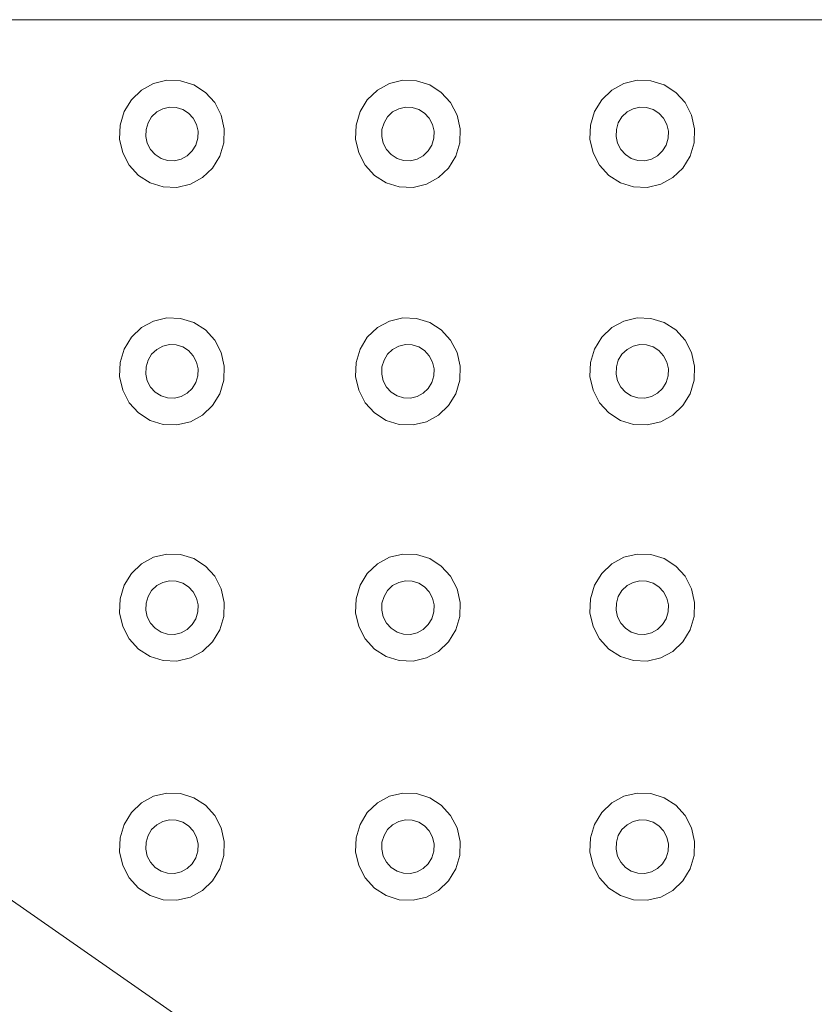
# Model space of a CAD drawing. Extents: x 5066 to 9756, y -2696 to -1109.
# Tile 162 of 248: x 9405.392 to 9405.73, y -2582.956 to -2582.537. Entities that reach past the tile are written whole.
import ezdxf

# ---------------------------------------------------------------- set-up
doc = ezdxf.new("R2010")
doc.units = 0
doc.header["$MEASUREMENT"] = 0
doc.layers.add('IFC-Elemento construtivo genérico-Contorno', color=253, linetype='CONTINUOUS', lineweight=5)

msp = doc.modelspace()

# ---------------------------------------------------------------- linework, layer by layer
at = {"layer": 'IFC-Elemento construtivo genérico-Contorno', "color": 8, "lineweight": 5}
for p, q in [((9405.30741, -2582.53725), (9405.80741, -2582.53725)), ((9405.44366, -2582.56721), (9405.44878, -2582.5644)), ((9405.44878, -2582.5644), (9405.45448, -2582.56305)), ((9405.45448, -2582.56305), (9405.46034, -2582.56326)), ((9405.46034, -2582.56326), (9405.46589, -2582.56501)), ((9405.46589, -2582.56501), (9405.47085, -2582.56817)), ((9405.54405, -2582.56721), (9405.54921, -2582.5644)), ((9405.54921, -2582.5644), (9405.55488, -2582.56305)), ((9405.55488, -2582.56305), (9405.56073, -2582.56326)), ((9405.56073, -2582.56326), (9405.56632, -2582.56501)), ((9405.56632, -2582.56501), (9405.57124, -2582.56817)), ((9405.64374, -2582.56721), (9405.6489, -2582.5644)), ((9405.6489, -2582.5644), (9405.6546, -2582.56305)), ((9405.6546, -2582.56305), (9405.66042, -2582.56326)), ((9405.66042, -2582.56326), (9405.66601, -2582.56501)), ((9405.66601, -2582.56501), (9405.67097, -2582.56817)), ((9405.43937, -2582.57129), (9405.44366, -2582.56721)), ((9405.47085, -2582.56817), (9405.47484, -2582.57254)), ((9405.53976, -2582.57129), (9405.54405, -2582.56721)), ((9405.57124, -2582.56817), (9405.57523, -2582.57254)), ((9405.63948, -2582.57129), (9405.64374, -2582.56721)), ((9405.67097, -2582.56817), (9405.67495, -2582.57254)), ((9405.43628, -2582.57636), (9405.43937, -2582.57129)), ((9405.47484, -2582.57254), (9405.47757, -2582.57782)), ((9405.53667, -2582.57636), (9405.53976, -2582.57129)), ((9405.57523, -2582.57254), (9405.578, -2582.57782)), ((9405.6364, -2582.57636), (9405.63948, -2582.57129)), ((9405.67495, -2582.57254), (9405.67769, -2582.57782)), ((9405.43456, -2582.58207), (9405.43628, -2582.57636)), ((9405.44648, -2582.5811), (9405.448, -2582.57857)), ((9405.448, -2582.57857), (9405.45015, -2582.57653)), ((9405.45015, -2582.57653), (9405.45273, -2582.57512)), ((9405.45273, -2582.57512), (9405.45558, -2582.57445)), ((9405.45558, -2582.57445), (9405.45847, -2582.57455)), ((9405.45847, -2582.57455), (9405.46128, -2582.57543)), ((9405.46128, -2582.57543), (9405.46374, -2582.57701)), ((9405.46374, -2582.57701), (9405.46573, -2582.57919)), ((9405.47757, -2582.57782), (9405.4789, -2582.58364)), ((9405.53499, -2582.58207), (9405.53667, -2582.57636)), ((9405.54687, -2582.5811), (9405.54839, -2582.57857)), ((9405.54839, -2582.57857), (9405.55054, -2582.57653)), ((9405.55054, -2582.57653), (9405.55312, -2582.57512)), ((9405.55312, -2582.57512), (9405.55597, -2582.57445)), ((9405.55597, -2582.57445), (9405.5589, -2582.57455)), ((9405.5589, -2582.57455), (9405.56167, -2582.57543)), ((9405.56167, -2582.57543), (9405.56413, -2582.57701)), ((9405.56413, -2582.57701), (9405.56613, -2582.57919)), ((9405.578, -2582.57782), (9405.57929, -2582.58364)), ((9405.63468, -2582.58207), (9405.6364, -2582.57636)), ((9405.64655, -2582.5811), (9405.64812, -2582.57857)), ((9405.64812, -2582.57857), (9405.65027, -2582.57653)), ((9405.65027, -2582.57653), (9405.65284, -2582.57512)), ((9405.65284, -2582.57512), (9405.65566, -2582.57445)), ((9405.65566, -2582.57445), (9405.65859, -2582.57455)), ((9405.65859, -2582.57455), (9405.6614, -2582.57543)), ((9405.6614, -2582.57543), (9405.66386, -2582.57701)), ((9405.66386, -2582.57701), (9405.66585, -2582.57919)), ((9405.67769, -2582.57782), (9405.67902, -2582.58364)), ((9405.43437, -2582.58805), (9405.43456, -2582.58207)), ((9405.44562, -2582.58396), (9405.44648, -2582.5811)), ((9405.46573, -2582.57919), (9405.4671, -2582.58183)), ((9405.4671, -2582.58183), (9405.46777, -2582.58474)), ((9405.5348, -2582.58805), (9405.53499, -2582.58207)), ((9405.54601, -2582.58396), (9405.54687, -2582.5811)), ((9405.56613, -2582.57919), (9405.56753, -2582.58183)), ((9405.56753, -2582.58183), (9405.56816, -2582.58474)), ((9405.63448, -2582.58805), (9405.63468, -2582.58207)), ((9405.64573, -2582.58396), (9405.64655, -2582.5811)), ((9405.66585, -2582.57919), (9405.66722, -2582.58183)), ((9405.66722, -2582.58183), (9405.66788, -2582.58474)), ((9405.4455, -2582.58695), (9405.44562, -2582.58396)), ((9405.4455, -2582.58695), (9405.44616, -2582.58986)), ((9405.46769, -2582.58773), (9405.46777, -2582.58474)), ((9405.4787, -2582.58961), (9405.4789, -2582.58364)), ((9405.54589, -2582.58695), (9405.54601, -2582.58396)), ((9405.54589, -2582.58695), (9405.54655, -2582.58986)), ((9405.56808, -2582.58773), (9405.56816, -2582.58474)), ((9405.57909, -2582.58961), (9405.57929, -2582.58364)), ((9405.64562, -2582.58695), (9405.64573, -2582.58396)), ((9405.64562, -2582.58695), (9405.64628, -2582.58986)), ((9405.66777, -2582.58773), (9405.66788, -2582.58474)), ((9405.67882, -2582.58961), (9405.67902, -2582.58364)), ((9405.43437, -2582.58805), (9405.4357, -2582.59387)), ((9405.44616, -2582.58986), (9405.44753, -2582.5925)), ((9405.46527, -2582.59312), (9405.46683, -2582.59059)), ((9405.46683, -2582.59059), (9405.46769, -2582.58773)), ((9405.47698, -2582.59533), (9405.4787, -2582.58961)), ((9405.5348, -2582.58805), (9405.53609, -2582.59387)), ((9405.54655, -2582.58986), (9405.54792, -2582.5925)), ((9405.56566, -2582.59312), (9405.56722, -2582.59059)), ((9405.56722, -2582.59059), (9405.56808, -2582.58773)), ((9405.57741, -2582.59533), (9405.57909, -2582.58961)), ((9405.63448, -2582.58805), (9405.63581, -2582.59387)), ((9405.64628, -2582.58986), (9405.64765, -2582.5925)), ((9405.66538, -2582.59312), (9405.66695, -2582.59059)), ((9405.66695, -2582.59059), (9405.66777, -2582.58773)), ((9405.6771, -2582.59533), (9405.67882, -2582.58961)), ((9405.4357, -2582.59387), (9405.43843, -2582.59915)), ((9405.44753, -2582.5925), (9405.44952, -2582.59468)), ((9405.44952, -2582.59468), (9405.45202, -2582.59626)), ((9405.46058, -2582.59656), (9405.46316, -2582.59516)), ((9405.46316, -2582.59516), (9405.46527, -2582.59312)), ((9405.4739, -2582.6004), (9405.47698, -2582.59533)), ((9405.53609, -2582.59387), (9405.53882, -2582.59915)), ((9405.54792, -2582.5925), (9405.54991, -2582.59468)), ((9405.54991, -2582.59468), (9405.55241, -2582.59626)), ((9405.56097, -2582.59656), (9405.56355, -2582.59516)), ((9405.56355, -2582.59516), (9405.56566, -2582.59312)), ((9405.57429, -2582.6004), (9405.57741, -2582.59533)), ((9405.63581, -2582.59387), (9405.63855, -2582.59915)), ((9405.64765, -2582.5925), (9405.64964, -2582.59468)), ((9405.64964, -2582.59468), (9405.6521, -2582.59626)), ((9405.66066, -2582.59656), (9405.66323, -2582.59516)), ((9405.66323, -2582.59516), (9405.66538, -2582.59312)), ((9405.67402, -2582.6004), (9405.6771, -2582.59533)), ((9405.43843, -2582.59915), (9405.44241, -2582.60352)), ((9405.45202, -2582.59626), (9405.4548, -2582.59714)), ((9405.4548, -2582.59714), (9405.45773, -2582.59724)), ((9405.45773, -2582.59724), (9405.46058, -2582.59656)), ((9405.53882, -2582.59915), (9405.5428, -2582.60352)), ((9405.55241, -2582.59626), (9405.55519, -2582.59714)), ((9405.55519, -2582.59714), (9405.55812, -2582.59724)), ((9405.55812, -2582.59724), (9405.56097, -2582.59656)), ((9405.63855, -2582.59915), (9405.64253, -2582.60352)), ((9405.6521, -2582.59626), (9405.65491, -2582.59714)), ((9405.65491, -2582.59714), (9405.65784, -2582.59724)), ((9405.65784, -2582.59724), (9405.66066, -2582.59656)), ((9405.44241, -2582.60352), (9405.44738, -2582.60668)), ((9405.46964, -2582.60447), (9405.4739, -2582.6004)), ((9405.5428, -2582.60352), (9405.54777, -2582.60668)), ((9405.57003, -2582.60447), (9405.57429, -2582.6004)), ((9405.64253, -2582.60352), (9405.64749, -2582.60668)), ((9405.66976, -2582.60447), (9405.67402, -2582.6004)), ((9405.44738, -2582.60668), (9405.45296, -2582.60842)), ((9405.45878, -2582.60863), (9405.46448, -2582.60728)), ((9405.46448, -2582.60728), (9405.46964, -2582.60447)), ((9405.54777, -2582.60668), (9405.55335, -2582.60842)), ((9405.55921, -2582.60863), (9405.56488, -2582.60728)), ((9405.56488, -2582.60728), (9405.57003, -2582.60447)), ((9405.64749, -2582.60668), (9405.65308, -2582.60842)), ((9405.6589, -2582.60863), (9405.6646, -2582.60728)), ((9405.6646, -2582.60728), (9405.66976, -2582.60447)), ((9405.45296, -2582.60842), (9405.45878, -2582.60863)), ((9405.55335, -2582.60842), (9405.55921, -2582.60863)), ((9405.65308, -2582.60842), (9405.6589, -2582.60863)), ((9405.44366, -2582.66828), (9405.44878, -2582.66548)), ((9405.44878, -2582.66548), (9405.45448, -2582.66413)), ((9405.45448, -2582.66413), (9405.46034, -2582.66434)), ((9405.46034, -2582.66434), (9405.46589, -2582.66608)), ((9405.46589, -2582.66608), (9405.47085, -2582.66925)), ((9405.54405, -2582.66828), (9405.54921, -2582.66548)), ((9405.54921, -2582.66548), (9405.55488, -2582.66413)), ((9405.55488, -2582.66413), (9405.56073, -2582.66434)), ((9405.56073, -2582.66434), (9405.56632, -2582.66608)), ((9405.56632, -2582.66608), (9405.57124, -2582.66925)), ((9405.64374, -2582.66828), (9405.6489, -2582.66548)), ((9405.6489, -2582.66548), (9405.6546, -2582.66413)), ((9405.6546, -2582.66413), (9405.66042, -2582.66434)), ((9405.66042, -2582.66434), (9405.66601, -2582.66608)), ((9405.66601, -2582.66608), (9405.67097, -2582.66925)), ((9405.43937, -2582.67237), (9405.44366, -2582.66828)), ((9405.47085, -2582.66925), (9405.47484, -2582.67362)), ((9405.53976, -2582.67237), (9405.54405, -2582.66828)), ((9405.57124, -2582.66925), (9405.57523, -2582.67362)), ((9405.63948, -2582.67237), (9405.64374, -2582.66828)), ((9405.67097, -2582.66925), (9405.67495, -2582.67362)), ((9405.43628, -2582.67743), (9405.43937, -2582.67237)), ((9405.47484, -2582.67362), (9405.47757, -2582.67889)), ((9405.53667, -2582.67743), (9405.53976, -2582.67237)), ((9405.57523, -2582.67362), (9405.578, -2582.67889)), ((9405.6364, -2582.67743), (9405.63948, -2582.67237)), ((9405.67495, -2582.67362), (9405.67769, -2582.67889)), ((9405.43456, -2582.68315), (9405.43628, -2582.67743)), ((9405.448, -2582.67964), (9405.45015, -2582.6776)), ((9405.45015, -2582.6776), (9405.45273, -2582.6762)), ((9405.45273, -2582.6762), (9405.45558, -2582.67552)), ((9405.45558, -2582.67552), (9405.45847, -2582.67563)), ((9405.45847, -2582.67563), (9405.46128, -2582.6765)), ((9405.46128, -2582.6765), (9405.46374, -2582.67808)), ((9405.46374, -2582.67808), (9405.46573, -2582.68027)), ((9405.47757, -2582.67889), (9405.4789, -2582.68471)), ((9405.53499, -2582.68315), (9405.53667, -2582.67743)), ((9405.54839, -2582.67964), (9405.55054, -2582.6776)), ((9405.55054, -2582.6776), (9405.55312, -2582.6762)), ((9405.55312, -2582.6762), (9405.55597, -2582.67552)), ((9405.55597, -2582.67552), (9405.5589, -2582.67563)), ((9405.5589, -2582.67563), (9405.56167, -2582.6765)), ((9405.56167, -2582.6765), (9405.56413, -2582.67808)), ((9405.56413, -2582.67808), (9405.56613, -2582.68027)), ((9405.578, -2582.67889), (9405.57929, -2582.68471)), ((9405.63468, -2582.68315), (9405.6364, -2582.67743)), ((9405.64812, -2582.67964), (9405.65027, -2582.6776)), ((9405.65027, -2582.6776), (9405.65284, -2582.6762)), ((9405.65284, -2582.6762), (9405.65566, -2582.67552)), ((9405.65566, -2582.67552), (9405.65859, -2582.67563)), ((9405.65859, -2582.67563), (9405.6614, -2582.6765)), ((9405.6614, -2582.6765), (9405.66386, -2582.67808)), ((9405.66386, -2582.67808), (9405.66585, -2582.68027)), ((9405.67769, -2582.67889), (9405.67902, -2582.68471)), ((9405.43437, -2582.68912), (9405.43456, -2582.68315)), ((9405.44562, -2582.68503), (9405.44648, -2582.68217)), ((9405.44648, -2582.68217), (9405.448, -2582.67964)), ((9405.46573, -2582.68027), (9405.4671, -2582.68291)), ((9405.4671, -2582.68291), (9405.46777, -2582.68582)), ((9405.5348, -2582.68912), (9405.53499, -2582.68315)), ((9405.54601, -2582.68503), (9405.54687, -2582.68217)), ((9405.54687, -2582.68217), (9405.54839, -2582.67964)), ((9405.56613, -2582.68027), (9405.56753, -2582.68291)), ((9405.56753, -2582.68291), (9405.56816, -2582.68582)), ((9405.63448, -2582.68912), (9405.63468, -2582.68315)), ((9405.64573, -2582.68503), (9405.64655, -2582.68217)), ((9405.64655, -2582.68217), (9405.64812, -2582.67964)), ((9405.66585, -2582.68027), (9405.66722, -2582.68291)), ((9405.66722, -2582.68291), (9405.66788, -2582.68582)), ((9405.4455, -2582.68802), (9405.44562, -2582.68503)), ((9405.46769, -2582.68881), (9405.46777, -2582.68582)), ((9405.4787, -2582.69069), (9405.4789, -2582.68471)), ((9405.54589, -2582.68802), (9405.54601, -2582.68503)), ((9405.56808, -2582.68881), (9405.56816, -2582.68582)), ((9405.57909, -2582.69069), (9405.57929, -2582.68471)), ((9405.64562, -2582.68802), (9405.64573, -2582.68503)), ((9405.66777, -2582.68881), (9405.66788, -2582.68582)), ((9405.67882, -2582.69069), (9405.67902, -2582.68471)), ((9405.43437, -2582.68912), (9405.4357, -2582.69494)), ((9405.4455, -2582.68802), (9405.44616, -2582.69093)), ((9405.44616, -2582.69093), (9405.44753, -2582.69357)), ((9405.46527, -2582.6942), (9405.46683, -2582.69166)), ((9405.46683, -2582.69166), (9405.46769, -2582.68881)), ((9405.47698, -2582.6964), (9405.4787, -2582.69069)), ((9405.5348, -2582.68912), (9405.53609, -2582.69494)), ((9405.54589, -2582.68802), (9405.54655, -2582.69093)), ((9405.54655, -2582.69093), (9405.54792, -2582.69357)), ((9405.56566, -2582.6942), (9405.56722, -2582.69166)), ((9405.56722, -2582.69166), (9405.56808, -2582.68881)), ((9405.57741, -2582.6964), (9405.57909, -2582.69069)), ((9405.63448, -2582.68912), (9405.63581, -2582.69494)), ((9405.64562, -2582.68802), (9405.64628, -2582.69093)), ((9405.64628, -2582.69093), (9405.64765, -2582.69357)), ((9405.66538, -2582.6942), (9405.66695, -2582.69166)), ((9405.66695, -2582.69166), (9405.66777, -2582.68881)), ((9405.6771, -2582.6964), (9405.67882, -2582.69069)), ((9405.4357, -2582.69494), (9405.43843, -2582.70022)), ((9405.44753, -2582.69357), (9405.44952, -2582.69575)), ((9405.44952, -2582.69575), (9405.45202, -2582.69734)), ((9405.46316, -2582.69624), (9405.46527, -2582.6942)), ((9405.53609, -2582.69494), (9405.53882, -2582.70022)), ((9405.54792, -2582.69357), (9405.54991, -2582.69575)), ((9405.54991, -2582.69575), (9405.55241, -2582.69734)), ((9405.56355, -2582.69624), (9405.56566, -2582.6942)), ((9405.63581, -2582.69494), (9405.63855, -2582.70022)), ((9405.64765, -2582.69357), (9405.64964, -2582.69575)), ((9405.64964, -2582.69575), (9405.6521, -2582.69734)), ((9405.66323, -2582.69624), (9405.66538, -2582.6942)), ((9405.45202, -2582.69734), (9405.4548, -2582.69821)), ((9405.4548, -2582.69821), (9405.45773, -2582.69831)), ((9405.45773, -2582.69831), (9405.46058, -2582.69764)), ((9405.46058, -2582.69764), (9405.46316, -2582.69624)), ((9405.4739, -2582.70147), (9405.47698, -2582.6964)), ((9405.55241, -2582.69734), (9405.55519, -2582.69821)), ((9405.55519, -2582.69821), (9405.55812, -2582.69831)), ((9405.55812, -2582.69831), (9405.56097, -2582.69764)), ((9405.56097, -2582.69764), (9405.56355, -2582.69624)), ((9405.57429, -2582.70147), (9405.57741, -2582.6964)), ((9405.6521, -2582.69734), (9405.65491, -2582.69821)), ((9405.65491, -2582.69821), (9405.65784, -2582.69831)), ((9405.65784, -2582.69831), (9405.66066, -2582.69764)), ((9405.66066, -2582.69764), (9405.66323, -2582.69624)), ((9405.67402, -2582.70147), (9405.6771, -2582.6964)), ((9405.43843, -2582.70022), (9405.44241, -2582.70459)), ((9405.46964, -2582.70555), (9405.4739, -2582.70147)), ((9405.53882, -2582.70022), (9405.5428, -2582.70459)), ((9405.57003, -2582.70555), (9405.57429, -2582.70147)), ((9405.63855, -2582.70022), (9405.64253, -2582.70459)), ((9405.66976, -2582.70555), (9405.67402, -2582.70147)), ((9405.44241, -2582.70459), (9405.44738, -2582.70776)), ((9405.44738, -2582.70776), (9405.45296, -2582.7095)), ((9405.45878, -2582.7097), (9405.46448, -2582.70836)), ((9405.46448, -2582.70836), (9405.46964, -2582.70555)), ((9405.5428, -2582.70459), (9405.54777, -2582.70776)), ((9405.54777, -2582.70776), (9405.55335, -2582.7095)), ((9405.55921, -2582.7097), (9405.56488, -2582.70836)), ((9405.56488, -2582.70836), (9405.57003, -2582.70555)), ((9405.64253, -2582.70459), (9405.64749, -2582.70776)), ((9405.64749, -2582.70776), (9405.65308, -2582.7095)), ((9405.6589, -2582.7097), (9405.6646, -2582.70836)), ((9405.6646, -2582.70836), (9405.66976, -2582.70555)), ((9405.45296, -2582.7095), (9405.45878, -2582.7097)), ((9405.55335, -2582.7095), (9405.55921, -2582.7097)), ((9405.65308, -2582.7095), (9405.6589, -2582.7097)), ((9405.44366, -2582.76876), (9405.44878, -2582.76595)), ((9405.44878, -2582.76595), (9405.45448, -2582.76461)), ((9405.45448, -2582.76461), (9405.46034, -2582.76481)), ((9405.46034, -2582.76481), (9405.46589, -2582.76656)), ((9405.46589, -2582.76656), (9405.47085, -2582.76972)), ((9405.54405, -2582.76876), (9405.54921, -2582.76595)), ((9405.54921, -2582.76595), (9405.55488, -2582.76461)), ((9405.55488, -2582.76461), (9405.56073, -2582.76481)), ((9405.56073, -2582.76481), (9405.56632, -2582.76656)), ((9405.56632, -2582.76656), (9405.57124, -2582.76972)), ((9405.64374, -2582.76876), (9405.6489, -2582.76595)), ((9405.6489, -2582.76595), (9405.6546, -2582.76461)), ((9405.6546, -2582.76461), (9405.66042, -2582.76481)), ((9405.66042, -2582.76481), (9405.66601, -2582.76656)), ((9405.66601, -2582.76656), (9405.67097, -2582.76972)), ((9405.43937, -2582.77284), (9405.44366, -2582.76876)), ((9405.47085, -2582.76972), (9405.47484, -2582.77409)), ((9405.53976, -2582.77284), (9405.54405, -2582.76876)), ((9405.57124, -2582.76972), (9405.57523, -2582.77409)), ((9405.63948, -2582.77284), (9405.64374, -2582.76876)), ((9405.67097, -2582.76972), (9405.67495, -2582.77409)), ((9405.43628, -2582.77791), (9405.43937, -2582.77284)), ((9405.47484, -2582.77409), (9405.47757, -2582.77937)), ((9405.53667, -2582.77791), (9405.53976, -2582.77284)), ((9405.57523, -2582.77409), (9405.578, -2582.77937)), ((9405.6364, -2582.77791), (9405.63948, -2582.77284)), ((9405.67495, -2582.77409), (9405.67769, -2582.77937)), ((9405.43456, -2582.78362), (9405.43628, -2582.77791)), ((9405.448, -2582.78012), (9405.45015, -2582.77808)), ((9405.45015, -2582.77808), (9405.45273, -2582.77668)), ((9405.45273, -2582.77668), (9405.45558, -2582.776)), ((9405.45558, -2582.776), (9405.45847, -2582.77611)), ((9405.45847, -2582.77611), (9405.46128, -2582.77697)), ((9405.46128, -2582.77697), (9405.46374, -2582.77856)), ((9405.46374, -2582.77856), (9405.46573, -2582.78074)), ((9405.47757, -2582.77937), (9405.4789, -2582.78519)), ((9405.53499, -2582.78362), (9405.53667, -2582.77791)), ((9405.54839, -2582.78012), (9405.55054, -2582.77808)), ((9405.55054, -2582.77808), (9405.55312, -2582.77668)), ((9405.55312, -2582.77668), (9405.55597, -2582.776)), ((9405.55597, -2582.776), (9405.5589, -2582.77611)), ((9405.5589, -2582.77611), (9405.56167, -2582.77697)), ((9405.56167, -2582.77697), (9405.56413, -2582.77856)), ((9405.56413, -2582.77856), (9405.56613, -2582.78074)), ((9405.578, -2582.77937), (9405.57929, -2582.78519)), ((9405.63468, -2582.78362), (9405.6364, -2582.77791)), ((9405.64812, -2582.78012), (9405.65027, -2582.77808)), ((9405.65027, -2582.77808), (9405.65284, -2582.77668)), ((9405.65284, -2582.77668), (9405.65566, -2582.776)), ((9405.65566, -2582.776), (9405.65859, -2582.77611)), ((9405.65859, -2582.77611), (9405.6614, -2582.77697)), ((9405.6614, -2582.77697), (9405.66386, -2582.77856)), ((9405.66386, -2582.77856), (9405.66585, -2582.78074)), ((9405.67769, -2582.77937), (9405.67902, -2582.78519)), ((9405.43437, -2582.7896), (9405.43456, -2582.78362)), ((9405.44562, -2582.78551), (9405.44648, -2582.78265)), ((9405.44648, -2582.78265), (9405.448, -2582.78012)), ((9405.46573, -2582.78074), (9405.4671, -2582.78338)), ((9405.4671, -2582.78338), (9405.46777, -2582.7863)), ((9405.5348, -2582.7896), (9405.53499, -2582.78362)), ((9405.54601, -2582.78551), (9405.54687, -2582.78265)), ((9405.54687, -2582.78265), (9405.54839, -2582.78012)), ((9405.56613, -2582.78074), (9405.56753, -2582.78338)), ((9405.56753, -2582.78338), (9405.56816, -2582.7863)), ((9405.63448, -2582.7896), (9405.63468, -2582.78362)), ((9405.64573, -2582.78551), (9405.64655, -2582.78265)), ((9405.64655, -2582.78265), (9405.64812, -2582.78012)), ((9405.66585, -2582.78074), (9405.66722, -2582.78338)), ((9405.66722, -2582.78338), (9405.66788, -2582.7863)), ((9405.4455, -2582.7885), (9405.44562, -2582.78551)), ((9405.46769, -2582.78928), (9405.46777, -2582.7863)), ((9405.4787, -2582.79116), (9405.4789, -2582.78519)), ((9405.54589, -2582.7885), (9405.54601, -2582.78551)), ((9405.56808, -2582.78928), (9405.56816, -2582.7863)), ((9405.57909, -2582.79116), (9405.57929, -2582.78519)), ((9405.64562, -2582.7885), (9405.64573, -2582.78551)), ((9405.66777, -2582.78928), (9405.66788, -2582.7863)), ((9405.67882, -2582.79116), (9405.67902, -2582.78519)), ((9405.43437, -2582.7896), (9405.4357, -2582.79542)), ((9405.4455, -2582.7885), (9405.44616, -2582.79141)), ((9405.44616, -2582.79141), (9405.44753, -2582.79404)), ((9405.46527, -2582.79467), (9405.46683, -2582.79214)), ((9405.46683, -2582.79214), (9405.46769, -2582.78928)), ((9405.47698, -2582.79688), (9405.4787, -2582.79116)), ((9405.5348, -2582.7896), (9405.53609, -2582.79542)), ((9405.54589, -2582.7885), (9405.54655, -2582.79141)), ((9405.54655, -2582.79141), (9405.54792, -2582.79404)), ((9405.56566, -2582.79467), (9405.56722, -2582.79214)), ((9405.56722, -2582.79214), (9405.56808, -2582.78928)), ((9405.57741, -2582.79688), (9405.57909, -2582.79116)), ((9405.63448, -2582.7896), (9405.63581, -2582.79542)), ((9405.64562, -2582.7885), (9405.64628, -2582.79141)), ((9405.64628, -2582.79141), (9405.64765, -2582.79404)), ((9405.66538, -2582.79467), (9405.66695, -2582.79214)), ((9405.66695, -2582.79214), (9405.66777, -2582.78928)), ((9405.6771, -2582.79688), (9405.67882, -2582.79116)), ((9405.4357, -2582.79542), (9405.43843, -2582.8007)), ((9405.44753, -2582.79404), (9405.44952, -2582.79623)), ((9405.44952, -2582.79623), (9405.45202, -2582.79781)), ((9405.46316, -2582.79671), (9405.46527, -2582.79467)), ((9405.53609, -2582.79542), (9405.53882, -2582.8007)), ((9405.54792, -2582.79404), (9405.54991, -2582.79623)), ((9405.54991, -2582.79623), (9405.55241, -2582.79781)), ((9405.56355, -2582.79671), (9405.56566, -2582.79467)), ((9405.63581, -2582.79542), (9405.63855, -2582.8007)), ((9405.64765, -2582.79404), (9405.64964, -2582.79623)), ((9405.64964, -2582.79623), (9405.6521, -2582.79781)), ((9405.66323, -2582.79671), (9405.66538, -2582.79467)), ((9405.45202, -2582.79781), (9405.4548, -2582.79869)), ((9405.4548, -2582.79869), (9405.45773, -2582.79879)), ((9405.45773, -2582.79879), (9405.46058, -2582.79812)), ((9405.46058, -2582.79812), (9405.46316, -2582.79671)), ((9405.4739, -2582.80195), (9405.47698, -2582.79688)), ((9405.55241, -2582.79781), (9405.55519, -2582.79869)), ((9405.55519, -2582.79869), (9405.55812, -2582.79879)), ((9405.55812, -2582.79879), (9405.56097, -2582.79812)), ((9405.56097, -2582.79812), (9405.56355, -2582.79671)), ((9405.57429, -2582.80195), (9405.57741, -2582.79688)), ((9405.6521, -2582.79781), (9405.65491, -2582.79869)), ((9405.65491, -2582.79869), (9405.65784, -2582.79879)), ((9405.65784, -2582.79879), (9405.66066, -2582.79812)), ((9405.66066, -2582.79812), (9405.66323, -2582.79671)), ((9405.67402, -2582.80195), (9405.6771, -2582.79688)), ((9405.43843, -2582.8007), (9405.44241, -2582.80507)), ((9405.46964, -2582.80603), (9405.4739, -2582.80195)), ((9405.53882, -2582.8007), (9405.5428, -2582.80507)), ((9405.57003, -2582.80603), (9405.57429, -2582.80195)), ((9405.63855, -2582.8007), (9405.64253, -2582.80507)), ((9405.66976, -2582.80603), (9405.67402, -2582.80195)), ((9405.44241, -2582.80507), (9405.44738, -2582.80823)), ((9405.44738, -2582.80823), (9405.45296, -2582.80998)), ((9405.45878, -2582.81018), (9405.46448, -2582.80883)), ((9405.46448, -2582.80883), (9405.46964, -2582.80603)), ((9405.5428, -2582.80507), (9405.54777, -2582.80823)), ((9405.54777, -2582.80823), (9405.55335, -2582.80998)), ((9405.55921, -2582.81018), (9405.56488, -2582.80883)), ((9405.56488, -2582.80883), (9405.57003, -2582.80603)), ((9405.64253, -2582.80507), (9405.64749, -2582.80823)), ((9405.64749, -2582.80823), (9405.65308, -2582.80998)), ((9405.6589, -2582.81018), (9405.6646, -2582.80883)), ((9405.6646, -2582.80883), (9405.66976, -2582.80603)), ((9405.45296, -2582.80998), (9405.45878, -2582.81018)), ((9405.55335, -2582.80998), (9405.55921, -2582.81018)), ((9405.65308, -2582.80998), (9405.6589, -2582.81018)), ((9405.44366, -2582.87049), (9405.44878, -2582.86768)), ((9405.44878, -2582.86768), (9405.45448, -2582.86633)), ((9405.45448, -2582.86633), (9405.46034, -2582.86654)), ((9405.46034, -2582.86654), (9405.46589, -2582.86829)), ((9405.54405, -2582.87049), (9405.54921, -2582.86768)), ((9405.54921, -2582.86768), (9405.55488, -2582.86633)), ((9405.55488, -2582.86633), (9405.56073, -2582.86654)), ((9405.56073, -2582.86654), (9405.56632, -2582.86829)), ((9405.64374, -2582.87049), (9405.6489, -2582.86768)), ((9405.6489, -2582.86768), (9405.6546, -2582.86633)), ((9405.6546, -2582.86633), (9405.66042, -2582.86654)), ((9405.66042, -2582.86654), (9405.66601, -2582.86829)), ((9405.43937, -2582.87457), (9405.44366, -2582.87049)), ((9405.46589, -2582.86829), (9405.47085, -2582.87145)), ((9405.47085, -2582.87145), (9405.47484, -2582.87582)), ((9405.53976, -2582.87457), (9405.54405, -2582.87049)), ((9405.56632, -2582.86829), (9405.57124, -2582.87145)), ((9405.57124, -2582.87145), (9405.57523, -2582.87582)), ((9405.63948, -2582.87457), (9405.64374, -2582.87049)), ((9405.66601, -2582.86829), (9405.67097, -2582.87145)), ((9405.67097, -2582.87145), (9405.67495, -2582.87582)), ((9405.43628, -2582.87964), (9405.43937, -2582.87457)), ((9405.47484, -2582.87582), (9405.47757, -2582.8811)), ((9405.53667, -2582.87964), (9405.53976, -2582.87457)), ((9405.57523, -2582.87582), (9405.578, -2582.8811)), ((9405.6364, -2582.87964), (9405.63948, -2582.87457)), ((9405.67495, -2582.87582), (9405.67769, -2582.8811)), ((9405.43456, -2582.88535), (9405.43628, -2582.87964)), ((9405.448, -2582.88184), (9405.45015, -2582.87981)), ((9405.45015, -2582.87981), (9405.45273, -2582.8784)), ((9405.45273, -2582.8784), (9405.45558, -2582.87773)), ((9405.45558, -2582.87773), (9405.45847, -2582.87783)), ((9405.45847, -2582.87783), (9405.46128, -2582.8787)), ((9405.46128, -2582.8787), (9405.46374, -2582.88029)), ((9405.53499, -2582.88535), (9405.53667, -2582.87964)), ((9405.54839, -2582.88184), (9405.55054, -2582.87981)), ((9405.55054, -2582.87981), (9405.55312, -2582.8784)), ((9405.55312, -2582.8784), (9405.55597, -2582.87773)), ((9405.55597, -2582.87773), (9405.5589, -2582.87783)), ((9405.5589, -2582.87783), (9405.56167, -2582.8787)), ((9405.56167, -2582.8787), (9405.56413, -2582.88029)), ((9405.63468, -2582.88535), (9405.6364, -2582.87964)), ((9405.64812, -2582.88184), (9405.65027, -2582.87981)), ((9405.65027, -2582.87981), (9405.65284, -2582.8784)), ((9405.65284, -2582.8784), (9405.65566, -2582.87773)), ((9405.65566, -2582.87773), (9405.65859, -2582.87783)), ((9405.65859, -2582.87783), (9405.6614, -2582.8787)), ((9405.6614, -2582.8787), (9405.66386, -2582.88029)), ((9405.44562, -2582.88724), (9405.44648, -2582.88438)), ((9405.44648, -2582.88438), (9405.448, -2582.88184)), ((9405.46374, -2582.88029), (9405.46573, -2582.88247)), ((9405.46573, -2582.88247), (9405.4671, -2582.88511)), ((9405.47757, -2582.8811), (9405.4789, -2582.88692)), ((9405.54601, -2582.88724), (9405.54687, -2582.88438)), ((9405.54687, -2582.88438), (9405.54839, -2582.88184)), ((9405.56413, -2582.88029), (9405.56613, -2582.88247)), ((9405.56613, -2582.88247), (9405.56753, -2582.88511)), ((9405.578, -2582.8811), (9405.57929, -2582.88692)), ((9405.64573, -2582.88724), (9405.64655, -2582.88438)), ((9405.64655, -2582.88438), (9405.64812, -2582.88184)), ((9405.66386, -2582.88029), (9405.66585, -2582.88247)), ((9405.66585, -2582.88247), (9405.66722, -2582.88511)), ((9405.67769, -2582.8811), (9405.67902, -2582.88692)), ((9405.43437, -2582.89133), (9405.43456, -2582.88535)), ((9405.4455, -2582.89022), (9405.44562, -2582.88724)), ((9405.4671, -2582.88511), (9405.46777, -2582.88802)), ((9405.46769, -2582.89101), (9405.46777, -2582.88802)), ((9405.4787, -2582.89289), (9405.4789, -2582.88692)), ((9405.5348, -2582.89133), (9405.53499, -2582.88535)), ((9405.54589, -2582.89022), (9405.54601, -2582.88724)), ((9405.56753, -2582.88511), (9405.56816, -2582.88802)), ((9405.56808, -2582.89101), (9405.56816, -2582.88802)), ((9405.57909, -2582.89289), (9405.57929, -2582.88692)), ((9405.63448, -2582.89133), (9405.63468, -2582.88535)), ((9405.64562, -2582.89022), (9405.64573, -2582.88724)), ((9405.66722, -2582.88511), (9405.66788, -2582.88802)), ((9405.66777, -2582.89101), (9405.66788, -2582.88802)), ((9405.67882, -2582.89289), (9405.67902, -2582.88692)), ((9405.43437, -2582.89133), (9405.4357, -2582.89715)), ((9405.4455, -2582.89022), (9405.44616, -2582.89314)), ((9405.46683, -2582.89386), (9405.46769, -2582.89101)), ((9405.5348, -2582.89133), (9405.53609, -2582.89715)), ((9405.54589, -2582.89022), (9405.54655, -2582.89314)), ((9405.56722, -2582.89386), (9405.56808, -2582.89101)), ((9405.63448, -2582.89133), (9405.63581, -2582.89715)), ((9405.64562, -2582.89022), (9405.64628, -2582.89314)), ((9405.66695, -2582.89386), (9405.66777, -2582.89101)), ((9405.44616, -2582.89314), (9405.44753, -2582.89577)), ((9405.44753, -2582.89577), (9405.44952, -2582.89796)), ((9405.46316, -2582.89844), (9405.46527, -2582.8964)), ((9405.46527, -2582.8964), (9405.46683, -2582.89386)), ((9405.47698, -2582.89861), (9405.4787, -2582.89289)), ((9405.54655, -2582.89314), (9405.54792, -2582.89577)), ((9405.54792, -2582.89577), (9405.54991, -2582.89796)), ((9405.56355, -2582.89844), (9405.56566, -2582.8964)), ((9405.56566, -2582.8964), (9405.56722, -2582.89386)), ((9405.57741, -2582.89861), (9405.57909, -2582.89289)), ((9405.64628, -2582.89314), (9405.64765, -2582.89577)), ((9405.64765, -2582.89577), (9405.64964, -2582.89796)), ((9405.66323, -2582.89844), (9405.66538, -2582.8964)), ((9405.66538, -2582.8964), (9405.66695, -2582.89386)), ((9405.6771, -2582.89861), (9405.67882, -2582.89289)), ((9405.4357, -2582.89715), (9405.43843, -2582.90242)), ((9405.44952, -2582.89796), (9405.45202, -2582.89954)), ((9405.45202, -2582.89954), (9405.4548, -2582.90041)), ((9405.4548, -2582.90041), (9405.45773, -2582.90051)), ((9405.45773, -2582.90051), (9405.46058, -2582.89984)), ((9405.46058, -2582.89984), (9405.46316, -2582.89844)), ((9405.4739, -2582.90367), (9405.47698, -2582.89861)), ((9405.53609, -2582.89715), (9405.53882, -2582.90242)), ((9405.54991, -2582.89796), (9405.55241, -2582.89954)), ((9405.55241, -2582.89954), (9405.55519, -2582.90041)), ((9405.55519, -2582.90041), (9405.55812, -2582.90051)), ((9405.55812, -2582.90051), (9405.56097, -2582.89984)), ((9405.56097, -2582.89984), (9405.56355, -2582.89844)), ((9405.57429, -2582.90367), (9405.57741, -2582.89861)), ((9405.63581, -2582.89715), (9405.63855, -2582.90242)), ((9405.64964, -2582.89796), (9405.6521, -2582.89954)), ((9405.6521, -2582.89954), (9405.65491, -2582.90041)), ((9405.65491, -2582.90041), (9405.65784, -2582.90051)), ((9405.65784, -2582.90051), (9405.66066, -2582.89984)), ((9405.66066, -2582.89984), (9405.66323, -2582.89844)), ((9405.67402, -2582.90367), (9405.6771, -2582.89861)), ((9405.37304, -2582.90128), (9405.48933, -2582.98221)), ((9405.43843, -2582.90242), (9405.44241, -2582.90679)), ((9405.46964, -2582.90776), (9405.4739, -2582.90367)), ((9405.53882, -2582.90242), (9405.5428, -2582.90679)), ((9405.57003, -2582.90776), (9405.57429, -2582.90367)), ((9405.63855, -2582.90242), (9405.64253, -2582.90679)), ((9405.66976, -2582.90776), (9405.67402, -2582.90367)), ((9405.44241, -2582.90679), (9405.44738, -2582.90996)), ((9405.46448, -2582.91056), (9405.46964, -2582.90776)), ((9405.5428, -2582.90679), (9405.54777, -2582.90996)), ((9405.56488, -2582.91056), (9405.57003, -2582.90776)), ((9405.64253, -2582.90679), (9405.64749, -2582.90996)), ((9405.6646, -2582.91056), (9405.66976, -2582.90776)), ((9405.44738, -2582.90996), (9405.45296, -2582.9117)), ((9405.45296, -2582.9117), (9405.45878, -2582.91191)), ((9405.45878, -2582.91191), (9405.46448, -2582.91056)), ((9405.54777, -2582.90996), (9405.55335, -2582.9117)), ((9405.55335, -2582.9117), (9405.55921, -2582.91191)), ((9405.55921, -2582.91191), (9405.56488, -2582.91056)), ((9405.64749, -2582.90996), (9405.65308, -2582.9117)), ((9405.65308, -2582.9117), (9405.6589, -2582.91191)), ((9405.6589, -2582.91191), (9405.6646, -2582.91056))]:
    msp.add_line(p, q, dxfattribs=at)

doc.saveas('drawing.dxf')
